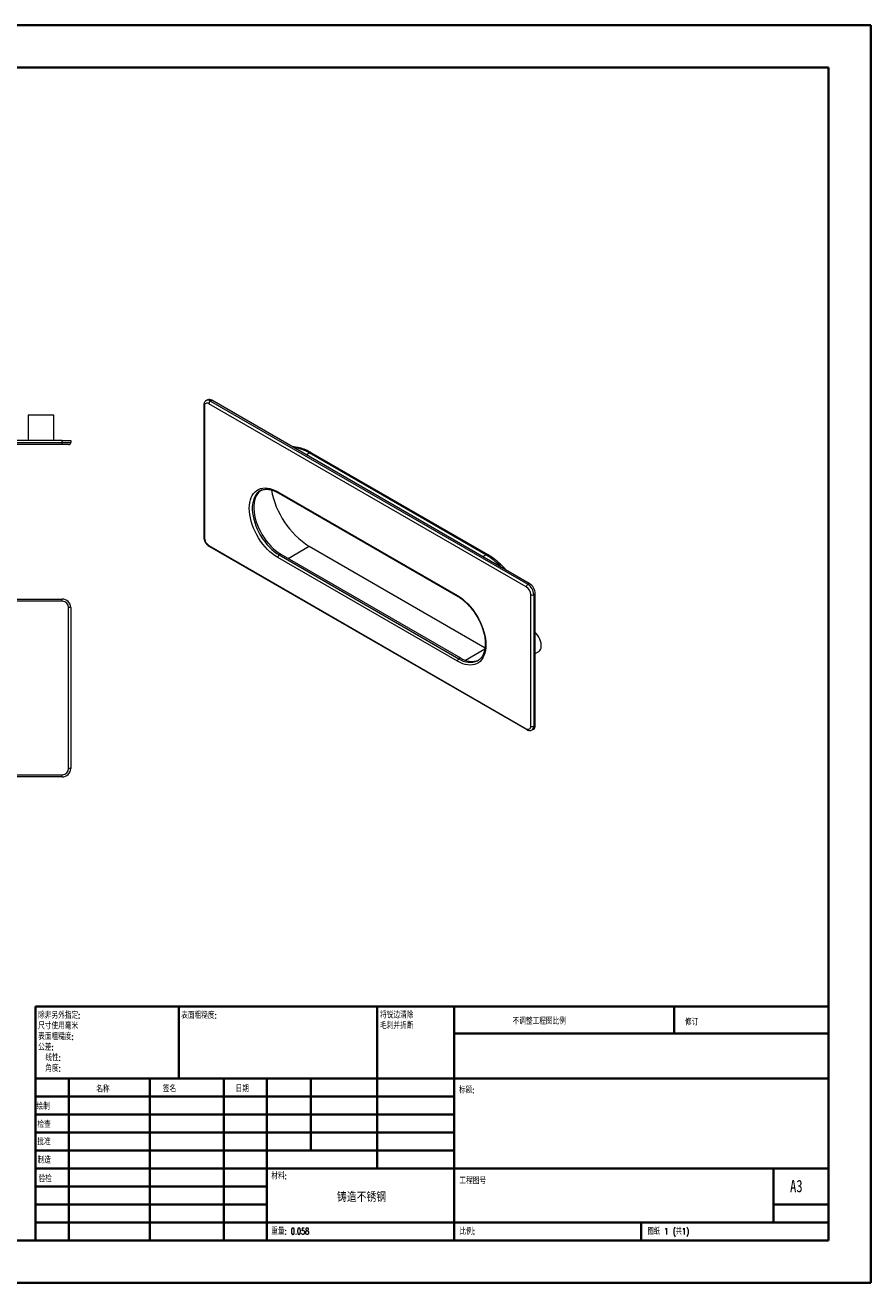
# Model space of a CAD drawing. Header units: millimetres. Extents: x 0 to 420, y 0 to 297.
# Tile 2 of 2: x 220 to 420, y 0 to 297. Entities that reach past the tile are written whole.
import ezdxf

# ---------------------------------------------------------------- set-up
doc = ezdxf.new("R2010")
doc.units = ezdxf.units.MM
doc.styles.add('SLDTEXTSTYLE0', font='TXT', dxfattribs={"width": 0.75, "bigfont": 'bigfont'})
doc.styles.add('SLDTEXTSTYLE1', font='TXT', dxfattribs={"width": 0.75})
doc.styles.add('SLDTEXTSTYLE2', font='TXT', dxfattribs={"width": 0.694444, "bigfont": 'bigfont'})

# ---------------------------------------------------------------- blocks, each defined once
blk = doc.blocks.new('SW_NOTE_0')
at = {"color": 0, "linetype": 'Continuous', "lineweight": 0, "char_height": 1.5, "attachment_point": 1, "style": 'SLDTEXTSTYLE0'}
for s, insert in [('\\M+18FAB锐边\\M+190B4\\M+18F9C', (0, 1.93)), ('\\M+196D1\\M+18E68\\M+19BF3\\M+190DC\\M+19266', (0, -0.57))]:
    blk.add_mtext(s, dxfattribs=dict(at, insert=insert))
blk = doc.blocks.new('SW_NOTE_1')
at = {"color": 0, "linetype": 'Continuous', "lineweight": 0, "char_height": 1.5, "attachment_point": 1, "style": 'SLDTEXTSTYLE0'}
for s, insert in [('\\M+18F9C\\M+194F1另\\M+18A4F\\M+18E77\\M+192E8:', (0, 1.93)), ('\\M+18EDA\\M+190A1\\M+18E67\\M+19770\\M+19F7C\\M+195C4', (0, -0.57)), ('\\M+1955C\\M+196CA\\M+19165糙\\M+19378:', (0, -3.07)), ('\\M+18CF6\\M+18DB7:', (0, -5.57)), ('线\\M+190AB:', (1.69, -8.07)), ('\\M+18A70\\M+19378:', (1.69, -10.57))]:
    blk.add_mtext(s, dxfattribs=dict(at, insert=insert))

msp = doc.modelspace()

# ---------------------------------------------------------------- linework, layer by layer
at = {"color": 7, "linetype": 'Continuous', "lineweight": 40}
for p, q in [((0.08, 297.21), (420.08, 297.21)), ((420.08, 0.21), (420.08, 297.21)), ((25.08, 287.21), (410.08, 287.21)), ((410.08, 287.21), (410.08, 10.21)), ((222.88, 65.46), (410.08, 65.46)), ((222.88, 65.46), (222.88, 10.21)), ((256.68, 48.46), (256.68, 65.46)), ((303.48, 65.46), (303.48, 27.21)), ((321.68, 65.46), (321.68, 10.21)), ((373.68, 59.09), (373.68, 65.46)), ((410.08, 59.09), (321.68, 59.09)), ((410.08, 48.46), (222.88, 48.46)), ((230.68, 48.46), (230.68, 10.21)), ((249.87, 48.46), (249.87, 10.21)), ((267.28, 48.46), (267.28, 10.21)), ((277.48, 10.21), (277.48, 48.46)), ((287.88, 31.46), (287.88, 48.46)), ((321.68, 44.21), (222.88, 44.21)), ((321.68, 39.96), (222.88, 39.96)), ((321.68, 35.71), (222.88, 35.71)), ((321.68, 31.46), (222.88, 31.46)), ((277.48, 27.21), (222.88, 27.21)), ((277.48, 27.21), (410.08, 27.21)), ((397.08, 14.46), (397.08, 27.21)), ((277.48, 22.96), (222.88, 22.96)), ((277.48, 18.71), (222.88, 18.71)), ((410.08, 18.71), (397.08, 18.71)), ((222.88, 14.46), (410.08, 14.46)), ((365.88, 10.21), (365.88, 14.46)), ((25.08, 10.21), (410.08, 10.21)), ((0.08, 0.21), (420.08, 0.21))]:
    msp.add_line(p, q, dxfattribs=at)
at = {"color": 7, "linetype": 'Continuous', "lineweight": 15}
for p, q in [((263.49, 208.74), (263.14, 208.54)), ((264.49, 208.64), (264.14, 208.44)), ((264.14, 208.44), (339.09, 165.17)), ((339.44, 165.37), (264.49, 208.64)), ((221.15, 205.15), (221.15, 199.15)), ((224.15, 205.15), (221.15, 205.15)), ((227.15, 205.15), (224.15, 205.15)), ((227.15, 199.15), (227.15, 205.15)), ((262.57, 207.42), (262.57, 176.39)), ((262.72, 207.21), (262.72, 176.18)), ((338.73, 164.55), (263.78, 207.82)), ((229.15, 199.15), (123.15, 199.15)), ((229.15, 198.65), (229.15, 199.15)), ((229.15, 199.15), (231.15, 199.15)), ((231.15, 199.15), (231.15, 198.65)), ((123.15, 198.65), (229.15, 198.65)), ((229.15, 198.15), (123.15, 198.15)), ((229.15, 198.65), (231.15, 198.65)), ((229.15, 198.15), (229.15, 198.65)), ((230.65, 198.15), (229.15, 198.15)), ((329.19, 172.11), (287.47, 196.19)), ((329.69, 172.15), (287.97, 196.24)), ((275.95, 187.28), (275.9, 187.25)), ((280.05, 187), (322.47, 162.51)), ((280.15, 186.77), (322.58, 162.28)), ((263.78, 174.35), (338.73, 131.08)), ((263.89, 174.12), (338.84, 130.85)), ((280.75, 172.31), (280.4, 172.1)), ((280.75, 172.31), (323.18, 147.81)), ((287.47, 174.14), (328.99, 150.18)), ((322.47, 147), (280.05, 171.49)), ((280.4, 172.1), (322.83, 147.61)), ((339.09, 165.17), (339.44, 165.37)), ((123.15, 161.69), (229.15, 161.69)), ((229.15, 161.19), (123.15, 161.19)), ((229.15, 161.19), (229.15, 161.69)), ((339.8, 131.69), (339.8, 162.72)), ((340.86, 162.92), (340.5, 162.72)), ((340.5, 162.72), (340.5, 131.69)), ((340.86, 131.89), (340.86, 162.92)), ((230.65, 121.69), (230.65, 159.69)), ((231.15, 159.69), (230.65, 159.69)), ((231.15, 159.69), (231.15, 121.69)), ((340.86, 148.84), (341.65, 149.3)), ((323.18, 147.81), (322.83, 147.61)), ((327.27, 147.13), (327.32, 147.16)), ((340.09, 130.77), (340.44, 130.98)), ((340.5, 131.69), (340.86, 131.89)), ((123.15, 120.19), (229.15, 120.19)), ((229.15, 119.69), (123.15, 119.69)), ((229.15, 119.69), (229.15, 120.19)), ((231.15, 121.69), (230.65, 121.69))]:
    msp.add_line(p, q, dxfattribs=at)
at = {"color": 8, "linetype": 'Continuous', "lineweight": 15}
for p, q in [((286.76, 195.78), (287.47, 196.19)), ((282.52, 171.29), (287.47, 174.14)), ((328.48, 171.7), (329.19, 172.11)), ((324.35, 147.26), (328.95, 149.92))]:
    msp.add_line(p, q, dxfattribs=at)
at = {"color": 7, "linetype": 'Continuous', "lineweight": 15, "flags": 128}
for points in [[(280.05, 171.49), (279.43, 171.88), (278.81, 172.33), (278.21, 172.85), (277.62, 173.41), (277.05, 174.03), (276.51, 174.69), (276, 175.39), (275.52, 176.13), (275.08, 176.89), (274.68, 177.67), (274.33, 178.46), (274.03, 179.26), (273.78, 180.06), (273.58, 180.85), (273.44, 181.63), (273.36, 182.39), (273.33, 183.12), (273.36, 183.82), (273.44, 184.48), (273.58, 185.1), (273.78, 185.66), (274.03, 186.18), (274.33, 186.63), (274.68, 187.02), (275.08, 187.34), (275.52, 187.59), (276, 187.77), (276.51, 187.88), (277.05, 187.92), (277.62, 187.88), (278.21, 187.77), (278.81, 187.58), (279.43, 187.33), (280.05, 187)], [(276.25, 187.45), (275.94, 187.24), (275.57, 186.91), (275.24, 186.51), (274.96, 186.05), (274.74, 185.53), (274.57, 184.96), (274.45, 184.34), (274.4, 183.67), (274.4, 182.97), (274.45, 182.25), (274.57, 181.49), (274.74, 180.72), (274.96, 179.94), (275.24, 179.16), (275.57, 178.38), (275.94, 177.62), (276.36, 176.87), (276.82, 176.15), (277.31, 175.46), (277.84, 174.81), (278.39, 174.2), (278.96, 173.64), (279.55, 173.13), (280.15, 172.69), (280.75, 172.31)], [(322.47, 162.51), (323.09, 162.12), (323.71, 161.67), (324.31, 161.15), (324.9, 160.59), (325.47, 159.97), (326.01, 159.31), (326.52, 158.61), (327, 157.87), (327.44, 157.11), (327.83, 156.33), (328.18, 155.54), (328.48, 154.74), (328.74, 153.94), (328.93, 153.15), (329.07, 152.37), (329.16, 151.61), (329.19, 150.88), (329.16, 150.18), (329.07, 149.52), (328.93, 148.9), (328.74, 148.34), (328.48, 147.83), (328.18, 147.37), (327.83, 146.98), (327.44, 146.66), (327, 146.41), (326.52, 146.23), (326.01, 146.12), (325.47, 146.08), (324.9, 146.12), (324.31, 146.23), (323.71, 146.42), (323.09, 146.67), (322.47, 147)], [(341.65, 149.3), (341.71, 149.34), (341.93, 149.53), (342.09, 149.79), (342.21, 150.11), (342.26, 150.47), (342.26, 150.88), (342.21, 151.31), (342.09, 151.76), (341.93, 152.21), (341.71, 152.66), (341.45, 153.08), (341.16, 153.47), (340.86, 153.8)]]:
    msp.add_lwpolyline(points, dxfattribs=at)
at = {"color": 8, "linetype": 'Continuous', "lineweight": 15, "flags": 128}
msp.add_lwpolyline([(275.9, 187.25), (275.59, 187.04), (275.21, 186.71), (274.89, 186.31), (274.61, 185.85), (274.38, 185.33), (274.21, 184.75), (274.1, 184.13), (274.04, 183.47), (274.04, 182.77), (274.1, 182.04), (274.21, 181.29), (274.38, 180.52), (274.61, 179.74), (274.89, 178.96), (275.21, 178.18), (275.59, 177.41), (276.01, 176.67), (276.46, 175.95), (276.96, 175.25), (277.48, 174.6), (278.03, 173.99), (278.61, 173.43), (279.19, 172.93), (279.79, 172.48), (280.4, 172.1)], dxfattribs=at)
at = {"color": 7, "linetype": 'Continuous', "lineweight": 15}
for centre, radius, start, end in [((263.37, 207.32), 0.655, 50.7967, 189.214), ((263.9, 207.82), 1.01, 54.3824, 114.3071), ((264.55, 207.79), 0.768, 122.6055, 177.3945), ((230.65, 198.65), 0.5, 270, 0), ((298.51, 191.21), 20.33, 190.6421, 237.1161), ((265.02, 176.29), 2.31, 182.6055, 237.3945), ((280.81, 171.45), 0.768, 122.6055, 177.3945), ((339.5, 164.52), 0.768, 122.6055, 177.3945), ((337.49, 162.61), 2.31, 2.6055, 57.3945), ((337.43, 162.58), 3.07, 2.6055, 57.3945), ((337.79, 162.78), 3.07, 2.6055, 57.3945), ((229.15, 159.69), 2, 0, 90), ((229.15, 159.69), 1.5, 0, 90), ((340.15, 163.4), 0.769, 242.6097, 297.3903), ((323.24, 146.96), 0.768, 122.6055, 177.3945), ((325.85, 151.6), 4.63, 234.8337, 290.8815), ((339.15, 131.58), 0.655, 230.7967, 9.214), ((340.15, 132.37), 0.769, 242.6097, 297.3903), ((339.9, 131.77), 0.959, 304.0564, 7.2558), ((229.15, 121.69), 1.5, 270, 0), ((229.15, 121.69), 2, 270, 0)]:
    msp.add_arc(centre, radius, start, end, dxfattribs=at)
at = {"color": 8, "linetype": 'Continuous', "lineweight": 15}
for centre, radius, start, end in [((263.55, 207.62), 1.01, 54.4084, 114.01), ((262.81, 207.43), 0.24, 184.0417, 247.2624), ((282.48, 187.97), 9.62, 58.7577, 82.1299), ((287.76, 195.78), 0.503, 65.6929, 125.6176), ((280.28, 186.97), 0.24, 172.7442, 235.9436), ((262.82, 176.41), 0.251, 185.6948, 245.6253), ((264.03, 174.32), 0.246, 173.7012, 234.9867), ((329.48, 171.7), 0.503, 65.7086, 125.6162), ((320.6, 157.6), 16.85, 43.3465, 59.3791), ((322.72, 162.49), 0.252, 174.3801, 234.296), ((325.46, 151.21), 4.46, 233.8021, 293.9894), ((338.99, 131.05), 0.252, 174.3804, 234.2936), ((339.55, 131.57), 0.958, 303.7545, 7.2861)]:
    msp.add_arc(centre, radius, start, end, dxfattribs=at)
at = {"color": 7, "linetype": 'Continuous', "lineweight": 15}
for points, knots in [([(263.14, 208.54), (263.14, 208.53), (263.05, 208.5), (262.91, 208.37), (262.74, 208.16), (262.64, 207.9), (262.58, 207.65), (262.58, 207.48), (262.57, 207.42)], [0, 0, 0, 0, 0.011278, 0.221224, 0.426863, 0.636219, 0.856235, 1, 1, 1, 1]), ([(287.97, 196.24), (287.84, 196.31), (287.46, 196.52), (286.83, 196.83), (286.09, 197.13), (285.35, 197.36), (284.62, 197.52), (284.04, 197.61), (283.7, 197.61), (283.59, 197.61)], [0, 0, 0, 0, 0.088894, 0.256703, 0.424612, 0.592284, 0.759395, 0.925544, 1, 1, 1, 1]), ([(275.95, 187.27), (276.05, 187.32), (276.28, 187.44), (276.69, 187.56), (277.15, 187.63), (277.64, 187.63), (278.14, 187.56), (278.67, 187.43), (279.21, 187.24), (279.71, 187.02), (280.02, 186.85), (280.15, 186.77)], [0, 0, 0, 0, 0.09617, 0.218608, 0.339561, 0.458479, 0.575614, 0.691512, 0.80668, 0.921493, 1, 1, 1, 1]), ([(262.57, 176.39), (262.58, 176.32), (262.58, 176.14), (262.64, 175.84), (262.75, 175.49), (262.92, 175.14), (263.12, 174.82), (263.36, 174.52), (263.62, 174.29), (263.8, 174.17), (263.89, 174.12)], [0, 0, 0, 0, 0.075156, 0.210221, 0.344812, 0.478897, 0.612933, 0.747661, 0.883873, 1, 1, 1, 1]), ([(333.99, 168.52), (333.89, 168.63), (333.59, 168.98), (333.04, 169.55), (332.36, 170.2), (331.65, 170.8), (330.93, 171.36), (330.28, 171.8), (329.86, 172.05), (329.69, 172.15)], [0, 0, 0, 0, 0.07086, 0.233423, 0.396186, 0.559179, 0.722423, 0.885925, 1, 1, 1, 1]), ([(322.58, 162.28), (322.67, 162.22), (322.96, 162.06), (323.43, 161.73), (323.98, 161.3), (324.53, 160.81), (325.07, 160.27), (325.58, 159.69), (326.08, 159.07), (326.54, 158.42), (326.98, 157.74), (327.38, 157.03), (327.75, 156.31), (328.07, 155.58), (328.35, 154.84), (328.59, 154.1), (328.78, 153.38), (328.92, 152.66), (329.01, 151.96), (329.05, 151.29), (329.04, 150.65), (328.98, 150.05), (328.88, 149.49), (328.73, 148.98), (328.54, 148.51), (328.3, 148.09), (328.03, 147.73), (327.71, 147.43), (327.46, 147.23), (327.3, 147.16), (327.27, 147.14)], [0, 0, 0, 0, 0.019447, 0.056603, 0.093803, 0.131044, 0.168328, 0.205652, 0.243009, 0.280393, 0.317794, 0.355204, 0.392612, 0.430008, 0.467382, 0.504724, 0.542027, 0.579281, 0.61648, 0.653623, 0.690711, 0.72776, 0.764796, 0.801857, 0.839023, 0.876416, 0.914199, 0.952549, 0.991573, 1, 1, 1, 1]), ([(338.84, 130.85), (338.89, 130.82), (339.04, 130.74), (339.29, 130.66), (339.57, 130.63), (339.84, 130.66), (340, 130.73), (340.08, 130.77)], [0, 0, 0, 0, 0.138828, 0.367023, 0.582812, 0.788491, 1, 1, 1, 1])]:
    msp.add_open_spline(points, degree=3, knots=knots, dxfattribs=at)

# ---------------------------------------------------------------- block references
at = {"color": 7, "linetype": 'Continuous', "lineweight": 0}
for name, p in [('SW_NOTE_1', (223.47, 62.2)), ('SW_NOTE_0', (304.19, 62.28))]:
    msp.add_blockref(name, p, dxfattribs=at)

# ---------------------------------------------------------------- texts
for s, insert, char_height, attachment_point, style in [('\\M+1955C\\M+196CA\\M+19165糙\\M+19378:', (257.25, 64.13), 1.5, 1, 'SLDTEXTSTYLE0'), ('\\M+19573调\\M+190AE\\M+18D48\\M+192F6图\\M+194E4\\M+197E1', (335.49, 62.75), 1.5, 1, 'SLDTEXTSTYLE0'), ('\\M+18F43订', (376.21, 62.55), 1.5, 1, 'SLDTEXTSTYLE0'), ('\\M+196BC\\M+18FCC', (237.2, 46.72), 1.5, 1, 'SLDTEXTSTYLE0'), ('签\\M+196BC', (252.91, 46.78), 1.5, 1, 'SLDTEXTSTYLE0'), ('\\M+193FA\\M+18AFA', (270.09, 46.79), 1.5, 1, 'SLDTEXTSTYLE0'), ('标题:', (322.84, 46.49), 1.5, 1, 'SLDTEXTSTYLE0'), ('绘\\M+190A7', (223.09, 42.64), 1.5, 1, 'SLDTEXTSTYLE0'), ('检查', (223.29, 38.37), 1.5, 1, 'SLDTEXTSTYLE0'), ('\\M+194E1\\M+18F79', (223.28, 34.28), 1.5, 1, 'SLDTEXTSTYLE0'), ('\\M+190A7\\M+191A2', (223.33, 29.95), 1.5, 1, 'SLDTEXTSTYLE0'), ('验检', (223.55, 25.56), 1.5, 1, 'SLDTEXTSTYLE0'), ('\\M+18DDE\\M+197BF:', (278.52, 26.2), 1.5, 1, 'SLDTEXTSTYLE0'), ('\\M+18D48\\M+192F6图\\M+18D86', (322.95, 25.08), 1.5, 1, 'SLDTEXTSTYLE0'), ('A3', (401, 24.52), 2.91, 1, 'SLDTEXTSTYLE1'), ('铸\\M+191A2\\M+19573锈钢', (299.83, 21.7), 2.3813, 2, 'SLDTEXTSTYLE0'), ('\\M+18F64\\M+197CA: 0.058', (278.5, 13.16), 1.4986, 1, 'SLDTEXTSTYLE0'), ('\\M+194E4\\M+197E1:', (322.95, 13.11), 1.5, 1, 'SLDTEXTSTYLE0'), ('图纸 1 (\\M+18BA41)', (367.36, 13.11), 1.5, 1, 'SLDTEXTSTYLE2')]:
    msp.add_mtext(s, dxfattribs=dict(at, insert=insert, char_height=char_height, attachment_point=attachment_point, style=style))

doc.saveas('drawing.dxf')
